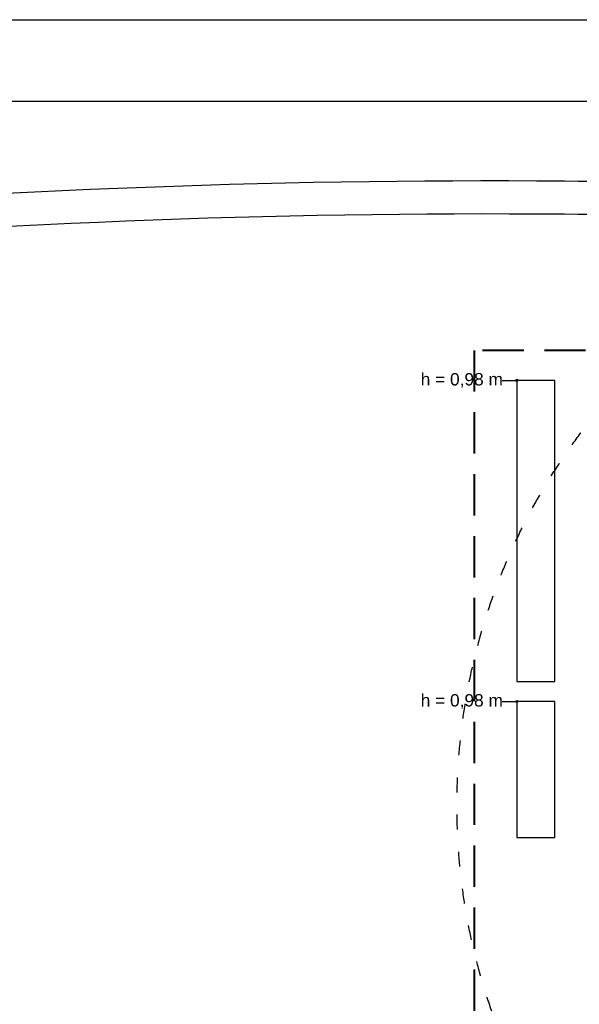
# Model space of a CAD drawing. Header units: millimetres. Extents: x -165365 to -33565, y 7406 to 103342.
# Tile 38 of 256: x -139152 to -132370, y 37477 to 49406. Entities that reach past the tile are written whole.
import ezdxf

# ---------------------------------------------------------------- set-up
doc = ezdxf.new("R2010")
doc.units = ezdxf.units.MM
doc.header["$MEASUREMENT"] = 0
for name, pattern in [('ACAD_ISO03W100', [150, 60, -90]), ('DASHED2', [0.375, 0.25, -0.125]), ('Wipeout_Contour', [1000, 0, -1000])]:
    doc.linetypes.add(name, pattern=pattern)
for name, color, linetype in [('___INST__AR_podstawy', 3, 'Continuous'), ('ELEK CIENKIE', 80, 'Continuous'), ('ELEK OPIS', 140, 'Continuous'), ('Linia', 252, 'Continuous'), ('Strop', 252, 'Continuous'), ('Słup', 252, 'Continuous'), ('Tekst', 252, 'Continuous')]:
    doc.layers.add(name, color=color, linetype=linetype)
doc.styles.add('Times new roman', font='arial.ttf')

# ---------------------------------------------------------------- blocks, each defined once
blk = doc.blocks.new('A$C67C5DD4D')
at = {"layer": 'Strop', "flags": 128}
for points in [[(39523, 28246, 0.026147), (28486, 29456), (24212, 29658, 0.006019), (21520, 29704, 0.048415), (0, 27725, 0.000026), (0, 27723), (0, 27204), (0, 24924), (0, 15875), (400, 15875), (12539, 15875), (12539, 2107), (12539, 1566), (12536, 1566), (12536, 0), (14229, 0), (57959, 0)], [(39523, 28246, 0.026147), (28486, 29456), (24212, 29658, 0.006019), (21520, 29704, 0.048415), (0, 27725), (0, 15875), (12539, 15875), (12539, 1931), (12536, 1933), (12536, 0), (14229, 0), (57959, 0)], [(39064, 27915, 0.025197), (28465, 29056), (24197, 29258, 0.00601), (21518, 29304, 0.047672), (400, 27393), (400, 16275), (12939, 16275), (12939, 2107), (12939, 400), (14229, 400), (57559, 400)]]:
    blk.add_lwpolyline(points, format="xyb", dxfattribs=at)
at = {"layer": 'Tekst', "char_height": 150, "attachment_point": 2, "style": 'Times new roman'}
for insert in [(20613, 27378), (20613, 23488)]:
    blk.add_mtext('\\A1;{\\fArial|b0|i0|c0|p38;h = 0,98 m}', dxfattribs=dict(at, insert=insert))
at = {"color": 254, "linetype": 'Wipeout_Contour', "lineweight": 0, "ltscale": 555619.551258}
blk.add_wipeout([(21279, 23640), (21739, 23640), (21739, 27290), (21279, 27290)], dxfattribs=at).dxf.layer = 'Słup'
at = {"color": 254, "linetype": 'Wipeout_Contour', "lineweight": 0, "ltscale": 552357.772809}
blk.add_wipeout([(21279, 21750), (21739, 21750), (21739, 23400), (21279, 23400)], dxfattribs=at).dxf.layer = 'Słup'
at = {"layer": 'Linia', "linetype": 'Continuous'}
for points in [[(21291, 27290), (21290, 27295), (21287, 27299), (21283, 27302), (21279, 27303), (21274, 27302), (21270, 27299), (21267, 27295), (21266, 27290), (21267, 27285), (21270, 27281), (21274, 27278), (21279, 27278), (21283, 27278), (21287, 27281), (21290, 27285)], [(21291, 23400), (21290, 23405), (21287, 23409), (21283, 23412), (21279, 23413), (21274, 23412), (21270, 23409), (21267, 23405), (21266, 23400), (21267, 23395), (21270, 23391), (21274, 23388), (21279, 23388), (21283, 23388), (21287, 23391), (21290, 23395)]]:
    blk.add_hatch(color=256, dxfattribs=at).paths.add_polyline_path(points)
at = {"layer": 'Linia'}
for p, q in [((21102, 27290), (21266, 27290)), ((21102, 23400), (21266, 23400))]:
    blk.add_line(p, q, dxfattribs=at)
for centre in [(21279, 27290), (21279, 23400)]:
    blk.add_circle(centre, 12.5, dxfattribs=at)
at = {"layer": 'Słup'}
for p, q in [((21739, 27290), (21279, 27290)), ((21279, 27290), (21279, 23640)), ((21739, 23640), (21739, 27290)), ((21279, 23640), (21739, 23640)), ((21739, 23400), (21279, 23400)), ((21279, 23400), (21279, 21750)), ((21739, 21750), (21739, 23400)), ((21279, 21750), (21739, 21750))]:
    blk.add_line(p, q, dxfattribs=at)

msp = doc.modelspace()

# ---------------------------------------------------------------- block references
msp.add_blockref('A$C67C5DD4D', (-154407.14734, 17746.99902))

# ---------------------------------------------------------------- next in the draw order: linework, layer by layer
msp.add_lwpolyline([(-158927.32625, 7406.40762), (-158927.32625, 49406.40762), (-48927.32625, 49406.40762), (-48927.32625, 7406.40762)], close=True)
at = {"layer": '___INST__AR_podstawy', "color": 10, "linetype": 'DASHED2', "lineweight": 40, "ltscale": 2000}
msp.add_lwpolyline([(-133642.9145, 35250), (-119542.9145, 35250), (-119542.9145, 45400), (-133642.9145, 45400)], close=True, dxfattribs=at)
at = {"layer": 'ELEK CIENKIE', "color": 232, "linetype": 'ACAD_ISO03W100', "ltscale": 3}
msp.add_circle((-126312.31976, 39885.75), 7540, dxfattribs=at)
at = {"layer": 'ELEK OPIS'}
msp.add_lwpolyline([(-157104.5, 8421.15164), (-157104.5, 48421.15164), (-49904.5, 48421.15164), (-49904.5, 8421.15164)], close=True, dxfattribs=at)

doc.saveas('drawing.dxf')
